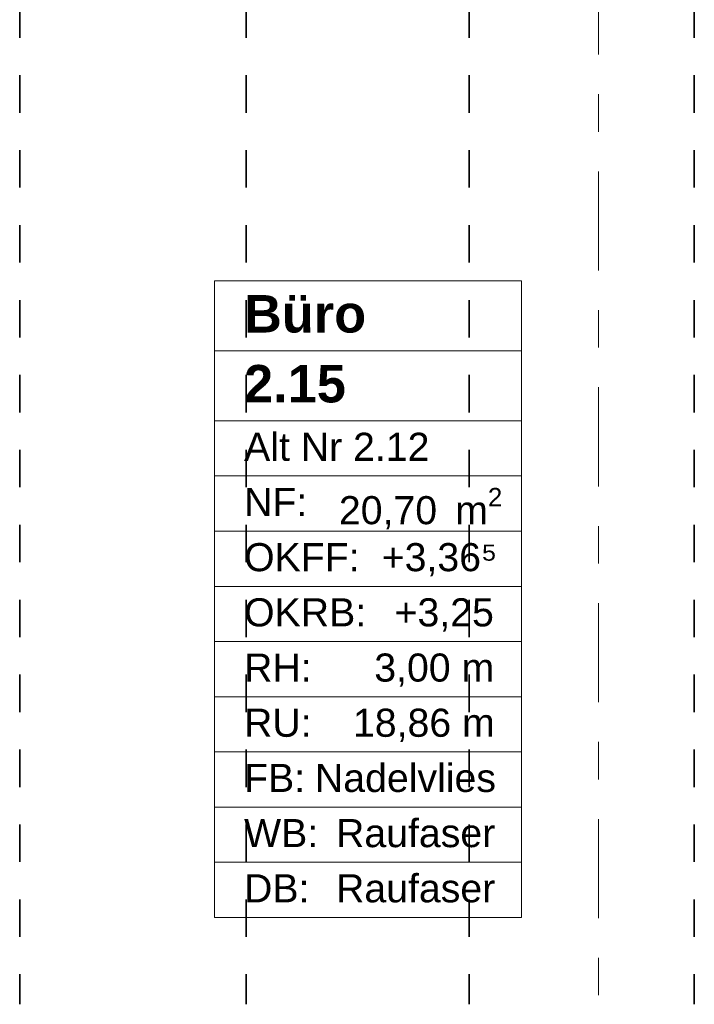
# Model space of a CAD drawing. Header units: metres. Extents: x -3.6 to 84.5, y -11 to 16.8.
# Tile 14 of 137: x 2.6 to 4.4, y 0.7 to 3.3. Entities that reach past the tile are written whole.
import ezdxf

# ---------------------------------------------------------------- set-up
doc = ezdxf.new("R2010")
doc.units = ezdxf.units.M
doc.header["$MEASUREMENT"] = 0
doc.linetypes.add('Achse', pattern=[0.2, 0.1, -0.05, 0, -0.05])
doc.linetypes.add('Strichlinie doppelt', pattern=[0.546806, 0.264583, -0.105833, 0.070556, -0.105833])
for name, color, linetype in [('155 - Bemaßung_ Beschriftung.Ausbau - Deckenelemente', 7, 'Continuous'), ('451 - Universal.Achsen Raster', 7, 'Continuous'), ('Neubau_401 - Zone.Raum_ Raumbegrenzung_ Whg.', 7, 'Continuous')]:
    doc.layers.add(name, color=color, linetype=linetype)
doc.styles.add('ERSTELLTER_STIL_1', font='txt')
doc.styles.add('ERSTELLTER_STIL_2', font='txt')

msp = doc.modelspace()

# ---------------------------------------------------------------- linework, layer by layer
at = {"layer": '155 - Bemaßung_ Beschriftung.Ausbau - Deckenelemente', "color": 7, "linetype": 'Achse', "lineweight": 35}
for p, q in [((2.585, 5.19), (2.585, 0.71)), ((3.19, 5.19), (3.19, 0.71)), ((3.785, 5.19), (3.785, 0.71)), ((4.386, 5.19), (4.386, 0.71))]:
    msp.add_line(p, q, dxfattribs=at)
at = {"layer": '451 - Universal.Achsen Raster', "color": 160, "linetype": 'Strichlinie doppelt', "lineweight": 9, "true_color": 0x3232ff}
msp.add_line((4.13, -10.585), (4.13, 16.355), dxfattribs=at)
at = {"layer": 'Neubau_401 - Zone.Raum_ Raumbegrenzung_ Whg.', "color": 1, "linetype": 'Continuous', "lineweight": 9}
for p, q in [((3.9243, 2.6408), (3.1054, 2.6408)), ((3.1054, 2.6408), (3.1054, 0.9417)), ((3.1054, 2.6408), (3.9243, 2.6408)), ((3.1054, 2.4542), (3.1054, 2.6408)), ((3.9243, 0.9417), (3.9243, 2.6408)), ((3.9243, 2.6408), (3.9243, 2.4542)), ((3.9243, 2.4542), (3.1054, 2.4542)), ((3.1054, 2.4542), (3.9243, 2.4542)), ((3.1054, 2.2676), (3.1054, 2.4542)), ((3.9243, 2.4542), (3.9243, 2.2676)), ((3.9243, 2.2676), (3.1054, 2.2676)), ((3.1054, 2.2676), (3.9243, 2.2676)), ((3.1054, 2.1203), (3.1054, 2.2676)), ((3.9243, 2.2676), (3.9243, 2.1203)), ((3.9243, 2.1203), (3.1054, 2.1203)), ((3.1054, 2.1203), (3.9243, 2.1203)), ((3.1054, 1.973), (3.1054, 2.1203)), ((3.9243, 2.1203), (3.9243, 1.973)), ((3.9243, 1.973), (3.1054, 1.973)), ((3.1054, 1.973), (3.9243, 1.973)), ((3.1054, 1.8256), (3.1054, 1.973)), ((3.9243, 1.973), (3.9243, 1.8256)), ((3.9243, 1.8256), (3.1054, 1.8256)), ((3.1054, 1.8256), (3.9243, 1.8256)), ((3.1054, 1.6783), (3.1054, 1.8256)), ((3.9243, 1.8256), (3.9243, 1.6783)), ((3.9243, 1.6783), (3.1054, 1.6783)), ((3.1054, 1.6783), (3.9243, 1.6783)), ((3.1054, 1.531), (3.1054, 1.6783)), ((3.9243, 1.6783), (3.9243, 1.531)), ((3.9243, 1.531), (3.1054, 1.531)), ((3.1054, 1.531), (3.9243, 1.531)), ((3.1054, 1.3837), (3.1054, 1.531)), ((3.9243, 1.531), (3.9243, 1.3837)), ((3.9243, 1.3837), (3.1054, 1.3837)), ((3.1054, 1.3837), (3.9243, 1.3837)), ((3.1054, 1.2364), (3.1054, 1.3837)), ((3.9243, 1.3837), (3.9243, 1.2364)), ((3.9243, 1.2364), (3.1054, 1.2364)), ((3.1054, 1.2364), (3.9243, 1.2364)), ((3.1054, 1.089), (3.1054, 1.2364)), ((3.9243, 1.2364), (3.9243, 1.089)), ((3.9243, 1.089), (3.1054, 1.089)), ((3.1054, 1.089), (3.9243, 1.089)), ((3.1054, 0.9417), (3.1054, 1.089)), ((3.9243, 1.089), (3.9243, 0.9417)), ((3.1054, 0.9417), (3.9243, 0.9417)), ((3.9243, 0.9417), (3.1054, 0.9417))]:
    msp.add_line(p, q, dxfattribs=at)

# ---------------------------------------------------------------- texts
at = {"layer": 'Neubau_401 - Zone.Raum_ Raumbegrenzung_ Whg.', "color": 7, "lineweight": 9, "attachment_point": 1}
for s, insert, char_height, style in [('\\A1;{\\pqj;\\pt0;\\fArial|b1|i0|c0|p38;Büro}', (3.184, 2.6032), 0.1, 'ERSTELLTER_STIL_1'), ('\\A1;{\\pqj;\\pt0;\\fArial|b1|i0|c0|p38;}', (3.8457, 2.6261), 0.1, 'ERSTELLTER_STIL_1'), ('\\A1;{\\pql;\\pt0;\\fArial|b1|i0|c0|p38;2.15}', (3.184, 2.4166), 0.1, 'ERSTELLTER_STIL_1'), ('\\A1;{\\pqj;\\pt0;\\fArial|b1|i0|c0|p38;}', (3.8457, 2.4395), 0.1, 'ERSTELLTER_STIL_1'), ('\\A1;{\\pqj;\\pt0;\\fArial|b0|i0|c0|p38;Alt Nr 2.12}', (3.184, 2.2357), 0.075, 'ERSTELLTER_STIL_2'), ('\\A1;{\\pqj;\\pt0;\\fArial|b0|i0|c0|p38;}', (3.8457, 2.2529), 0.075, 'ERSTELLTER_STIL_2'), ('\\A1;{\\pqj;\\pt0;\\fArial|b0|i0|c0|p38;NF: }', (3.184, 2.0884), 0.075, 'ERSTELLTER_STIL_2'), ('\\A1;{\\pql;\\pt0,0.05;\\fArial|b0|i0|c0|p38;20,70\\fArial|b0|i0|c0|p38;\\A1{\\H.66x;\\S^  ;}\\fArial|b0|i0|c0|p38; m\\fArial|b0|i0|c0|p38;\\A1{\\H.66x;\\S2^  ;}}', (3.4372, 2.0884), 0.075, 'ERSTELLTER_STIL_2'), ('\\A1;{\\pqj;\\pt0;\\fArial|b0|i0|c0|p38;+3,36⁵}', (3.5515, 1.9411), 0.075, 'ERSTELLTER_STIL_2'), ('\\A1;{\\pqj;\\pt0;\\fArial|b0|i0|c0|p38;OKFF: }', (3.184, 1.9411), 0.075, 'ERSTELLTER_STIL_2'), ('\\A1;{\\pqj;\\pt0;\\fArial|b0|i0|c0|p38;OKRB: }', (3.184, 1.7938), 0.075, 'ERSTELLTER_STIL_2'), ('\\A1;{\\pqj;\\pt0;\\fArial|b0|i0|c0|p38;+3,25}', (3.5858, 1.7938), 0.075, 'ERSTELLTER_STIL_2'), ('\\A1;{\\pqj;\\pt0;\\fArial|b0|i0|c0|p38;RH: }', (3.184, 1.6464), 0.075, 'ERSTELLTER_STIL_2'), ('\\A1;{\\pqj;\\pt0;\\fArial|b0|i0|c0|p38;3,00 m}', (3.5316, 1.6464), 0.075, 'ERSTELLTER_STIL_2'), ('\\A1;{\\pqj;\\pt0;\\fArial|b0|i0|c0|p38;RU: }', (3.184, 1.4991), 0.075, 'ERSTELLTER_STIL_2'), ('\\A1;{\\pqj;\\pt0;\\fArial|b0|i0|c0|p38;18,86 m}', (3.4747, 1.4991), 0.075, 'ERSTELLTER_STIL_2'), ('\\A1;{\\pqj;\\pt0;\\fArial|b0|i0|c0|p38;FB: }', (3.184, 1.3518), 0.075, 'ERSTELLTER_STIL_2'), ('\\A1;{\\pqj;\\pt0;\\fArial|b0|i0|c0|p38;Nadelvlies}', (3.3732, 1.3518), 0.075, 'ERSTELLTER_STIL_2'), ('\\A1;{\\pqj;\\pt0;\\fArial|b0|i0|c0|p38;Raufaser}', (3.4295, 1.2045), 0.075, 'ERSTELLTER_STIL_2'), ('\\A1;{\\pqj;\\pt0;\\fArial|b0|i0|c0|p38;WB: }', (3.184, 1.2045), 0.075, 'ERSTELLTER_STIL_2'), ('\\A1;{\\pqj;\\pt0;\\fArial|b0|i0|c0|p38;DB: }', (3.184, 1.0572), 0.075, 'ERSTELLTER_STIL_2'), ('\\A1;{\\pqj;\\pt0;\\fArial|b0|i0|c0|p38;Raufaser}', (3.4295, 1.0572), 0.075, 'ERSTELLTER_STIL_2')]:
    msp.add_mtext(s, dxfattribs=dict(at, insert=insert, char_height=char_height, style=style))

doc.saveas('drawing.dxf')
